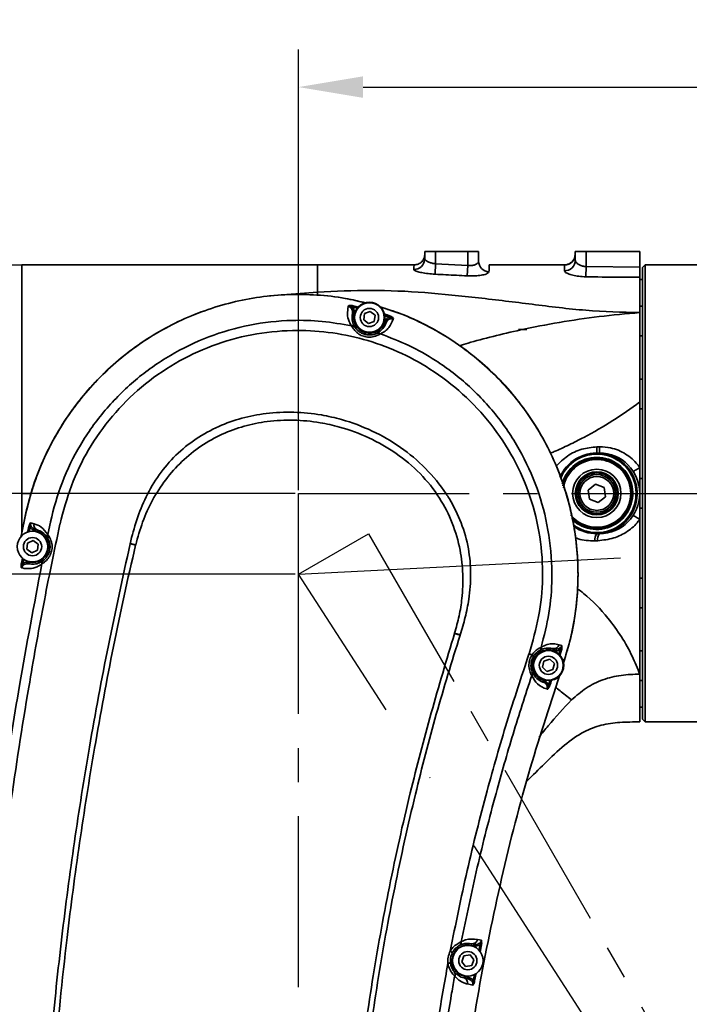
# Model space of a CAD drawing. Header units: millimetres. Extents: x -2031 to 1277, y -458 to 5880.
# Tile 29 of 61: x -533 to -408, y 4276 to 4459. Entities that reach past the tile are written whole.
import ezdxf

# ---------------------------------------------------------------- set-up
doc = ezdxf.new("R2010")
doc.units = ezdxf.units.MM
doc.header["$LTSCALE"] = 5
doc.linetypes.add('ACAD_ISO10W100', pattern=[18, 12, -3, 0, -3])
doc.linetypes.add('CENTER', pattern=[10.16, 6.35, -1.27, 1.27, -1.27])
doc.layers.add('重要标记', color=1, linetype='Continuous', lineweight=25)

msp = doc.modelspace()

# ---------------------------------------------------------------- linework, layer by layer
at = {"linetype": 'Continuous', "lineweight": 35}
for p, q in [((-457.593, 4415.028), (-457.593, 4416.401)), ((-457.593, 4416.401), (-455.593, 4416.401)), ((-455.593, 4416.401), (-455.593, 4414.102)), ((-455.593, 4416.401), (-449.593, 4416.401)), ((-449.593, 4416.401), (-447.593, 4416.401)), ((-449.593, 4413.783), (-449.593, 4416.401)), ((-447.593, 4416.401), (-447.593, 4414.577)), ((-429.743, 4415.142), (-429.593, 4415.899)), ((-429.593, 4415.899), (-429.743, 4415.142)), ((-429.593, 4414.764), (-429.593, 4416.401)), ((-429.593, 4416.401), (-427.593, 4416.401)), ((-429.593, 4415.899), (-429.593, 4416.401)), ((-429.593, 4416.401), (-429.593, 4415.899)), ((-429.593, 4416.401), (-429.593, 4415.899)), ((-427.593, 4416.401), (-417.593, 4416.401)), ((-427.593, 4416.401), (-427.593, 4413.585)), ((-417.593, 4413.472), (-417.593, 4416.401)), ((-532.593, 4413.901), (-538.593, 4413.773)), ((-477.593, 4413.901), (-532.593, 4413.901)), ((-459.593, 4413.901), (-477.593, 4413.901)), ((-455.593, 4414.102), (-455.69, 4412.159)), ((-455.593, 4414.102), (-449.593, 4413.783)), ((-449.593, 4413.783), (-449.7, 4411.856)), ((-431.593, 4413.901), (-445.593, 4413.901)), ((-427.639, 4411.686), (-427.593, 4413.585)), ((-427.593, 4413.585), (-417.593, 4413.472)), ((-417.593, 4413.472), (-417.593, 4411.582)), ((-416.593, 4413.901), (-417.093, 4413.401)), ((-417.093, 4371.401), (-417.093, 4413.401)), ((-368.093, 4413.901), (-416.593, 4413.901)), ((-416.593, 4413.901), (-416.593, 4371.401)), ((-417.093, 4411.151), (-417.593, 4411.151)), ((-477.593, 4408.845), (-486.497, 4408.12)), ((-477.593, 4408.279), (-477.593, 4408.845)), ((-471.787, 4406.299), (-471.843, 4406.096)), ((-470.987, 4406.055), (-470.935, 4406.309)), ((-470.987, 4406.055), (-469.983, 4405.826)), ((-469.793, 4406.045), (-470.935, 4406.309)), ((-417.093, 4406.194), (-417.593, 4406.194)), ((-471.035, 4405.371), (-471.069, 4404.855)), ((-470.777, 4404.786), (-471.069, 4404.855)), ((-470.744, 4405.409), (-471.035, 4405.371)), ((-470.777, 4404.786), (-470.744, 4405.409)), ((-468.975, 4403.683), (-468.81, 4404.826)), ((-468.068, 4402.968), (-468.975, 4403.683)), ((-468.81, 4404.826), (-467.738, 4405.254)), ((-467.738, 4405.254), (-466.831, 4404.54)), ((-466.831, 4404.54), (-466.996, 4403.397)), ((-465.134, 4404.481), (-464.263, 4404.197)), ((-464.805, 4403.765), (-465.095, 4403.216)), ((-464.805, 4403.765), (-464.575, 4403.583)), ((-464.263, 4404.197), (-464.177, 4404.442)), ((-463.508, 4403.792), (-463.452, 4403.996)), ((-466.996, 4403.397), (-468.068, 4402.968)), ((-465.095, 4403.216), (-464.809, 4403.125)), ((-464.809, 4403.125), (-464.575, 4403.583)), ((-440.193, 4401.89), (-438.593, 4401.89)), ((-417.593, 4400.694), (-417.093, 4400.694)), ((-417.093, 4400.69), (-417.101, 4400.694)), ((-417.093, 4392.651), (-417.593, 4392.651)), ((-417.593, 4387.151), (-417.093, 4387.151)), ((-425.572, 4380.062), (-425.071, 4380.067)), ((-425.093, 4378.901), (-425.593, 4378.901)), ((-417.593, 4378.901), (-417.593, 4376.206)), ((-427.211, 4372.02), (-425.866, 4373.111)), ((-425.866, 4373.111), (-424.248, 4372.492)), ((-417.093, 4374.151), (-417.593, 4374.151)), ((-532.593, 4371.401), (-532.593, 4363.595)), ((-530.883, 4371.401), (-532.593, 4371.401)), ((-530.883, 4371.401), (-531.07, 4370.546)), ((-426.938, 4370.31), (-427.211, 4372.02)), ((-423.976, 4370.782), (-425.321, 4369.69)), ((-424.248, 4372.492), (-423.976, 4370.782)), ((-417.593, 4371.401), (-417.593, 4366.596)), ((-417.093, 4329.401), (-417.093, 4371.401)), ((-416.593, 4371.401), (-416.593, 4328.901)), ((-425.321, 4369.69), (-426.938, 4370.31)), ((-532.746, 4363.212), (-531.854, 4367.685)), ((-531.971, 4367.145), (-532.68, 4363.424)), ((-417.593, 4368.651), (-417.093, 4368.651)), ((-530.308, 4365.76), (-530.962, 4365.94)), ((-527.261, 4366.049), (-527.743, 4363.752)), ((-417.593, 4366.596), (-417.593, 4363.901)), ((-531.049, 4365.102), (-531.303, 4365.154)), ((-531.228, 4364.222), (-531.049, 4365.102)), ((-530.098, 4364.408), (-530.018, 4364.697)), ((-530.098, 4364.408), (-529.807, 4364.327)), ((-530.018, 4364.697), (-529.727, 4364.617)), ((-529.807, 4364.327), (-529.727, 4364.617)), ((-425.593, 4363.901), (-425.093, 4363.901)), ((-531.641, 4361.015), (-531.538, 4362.165)), ((-531.538, 4362.165), (-530.491, 4362.651)), ((-530.491, 4362.651), (-529.546, 4361.987)), ((-529.546, 4361.987), (-529.648, 4360.837)), ((-512.417, 4362.048), (-512.428, 4361.998)), ((-511.405, 4361.769), (-512.428, 4361.998)), ((-512.295, 4362.02), (-512.417, 4362.048)), ((-512.171, 4361.992), (-512.295, 4362.02)), ((-512.046, 4361.964), (-512.171, 4361.992)), ((-511.918, 4361.936), (-512.046, 4361.964)), ((-511.789, 4361.907), (-511.918, 4361.936)), ((-511.659, 4361.878), (-511.789, 4361.907)), ((-511.527, 4361.848), (-511.659, 4361.878)), ((-511.393, 4361.818), (-511.527, 4361.848)), ((-511.405, 4361.769), (-511.393, 4361.818)), ((-425.426, 4362.605), (-425.946, 4362.588)), ((-530.696, 4360.351), (-531.641, 4361.015)), ((-529.648, 4360.837), (-530.696, 4360.351)), ((-532.47, 4359.423), (-532.672, 4358.424)), ((-532.417, 4358.373), (-532.672, 4358.424)), ((-532.417, 4358.373), (-532.241, 4359.244)), ((-532.317, 4358.436), (-532.417, 4358.373)), ((-532.317, 4358.436), (-532.181, 4358.194)), ((-531.187, 4358.595), (-531.248, 4358.301)), ((-532.663, 4357.581), (-532.575, 4357.556)), ((-417.093, 4355.651), (-417.593, 4355.651)), ((-417.593, 4350.151), (-417.093, 4350.151)), ((-452.049, 4345.405), (-452.063, 4345.362)), ((-452.063, 4345.362), (-451.037, 4345.031)), ((-452.049, 4345.405), (-451.023, 4345.074)), ((-451.037, 4345.031), (-451.023, 4345.074)), ((-432.104, 4343.121), (-432.626, 4343.265)), ((-438.201, 4341.583), (-438.217, 4341.533)), ((-438.217, 4341.533), (-438.145, 4341.51)), ((-438.201, 4341.583), (-438.127, 4341.559)), ((-438.145, 4341.51), (-438.074, 4341.486)), ((-438.127, 4341.559), (-438.054, 4341.535)), ((-438.074, 4341.486), (-438.003, 4341.463)), ((-438.054, 4341.535), (-437.981, 4341.511)), ((-438.003, 4341.463), (-437.934, 4341.44)), ((-437.981, 4341.511), (-437.91, 4341.487)), ((-437.934, 4341.44), (-437.865, 4341.417)), ((-437.91, 4341.487), (-437.84, 4341.464)), ((-437.865, 4341.417), (-437.797, 4341.394)), ((-437.84, 4341.464), (-437.77, 4341.441)), ((-437.77, 4341.441), (-437.701, 4341.418)), ((-437.701, 4341.418), (-437.634, 4341.396)), ((-433.727, 4342.533), (-433.807, 4342.244)), ((-433.807, 4342.244), (-433.647, 4342.199)), ((-433.727, 4342.533), (-433.567, 4342.488)), ((-433.647, 4342.199), (-433.567, 4342.488)), ((-432.418, 4342.338), (-432.689, 4341.473)), ((-432.476, 4341.276), (-432.169, 4342.265)), ((-432.418, 4342.338), (-432.169, 4342.265)), ((-417.093, 4342.108), (-417.593, 4342.108)), ((-417.101, 4342.108), (-417.093, 4342.112)), ((-437.797, 4341.394), (-437.73, 4341.372)), ((-437.73, 4341.372), (-437.664, 4341.35)), ((-437.634, 4341.396), (-437.664, 4341.35)), ((-437.398, 4341.042), (-437.377, 4341.078)), ((-435.701, 4339.103), (-435.43, 4340.226)), ((-435.43, 4340.226), (-434.322, 4340.553)), ((-434.322, 4340.553), (-433.486, 4339.757)), ((-433.486, 4339.757), (-433.756, 4338.634)), ((-434.864, 4338.308), (-435.701, 4339.103)), ((-433.756, 4338.634), (-434.864, 4338.308)), ((-435.611, 4336.314), (-435.517, 4336.599)), ((-435.042, 4335.979), (-434.836, 4336.181)), ((-434.281, 4336.634), (-434.563, 4335.796)), ((-417.593, 4337.538), (-417.593, 4336.976)), ((-417.593, 4336.608), (-417.093, 4336.608)), ((-434.904, 4335.03), (-434.742, 4334.986)), ((-434.563, 4335.796), (-434.317, 4335.714)), ((-417.593, 4331.651), (-417.093, 4331.651)), ((-417.093, 4329.401), (-416.593, 4328.901)), ((-416.593, 4328.901), (-368.093, 4328.901)), ((-447.067, 4288.287), (-447.824, 4288.455)), ((-448.955, 4287.355), (-448.89, 4287.648)), ((-448.955, 4287.355), (-448.564, 4287.269)), ((-448.89, 4287.648), (-448.499, 4287.562)), ((-448.564, 4287.269), (-448.499, 4287.562)), ((-447.313, 4287.492), (-447.528, 4286.385)), ((-447.059, 4287.441), (-447.313, 4287.492)), ((-447.313, 4286.128), (-447.059, 4287.441)), ((-450.733, 4284.318), (-450.322, 4285.397)), ((-450.322, 4285.397), (-449.182, 4285.58)), ((-449.182, 4285.58), (-448.453, 4284.684)), ((-448.453, 4284.684), (-448.865, 4283.605)), ((-450.005, 4283.422), (-450.733, 4284.318)), ((-448.865, 4283.605), (-450.005, 4283.422)), ((-450.232, 4281.595), (-450.297, 4281.302)), ((-449.647, 4281.158), (-450.297, 4281.302)), ((-449.582, 4281.451), (-450.232, 4281.595)), ((-449.582, 4281.451), (-449.647, 4281.158)), ((-448.369, 4281.939), (-448.582, 4280.785)), ((-448.326, 4280.738), (-448.066, 4282.15)), ((-449.66, 4280.174), (-448.644, 4279.949)), ((-448.326, 4280.738), (-448.582, 4280.785))]:
    msp.add_line(p, q, dxfattribs=at)
at = {"color": 2, "linetype": 'CENTER'}
for p, q in [((-481.093, 4356.401), (-481.093, 4371.401)), ((-481.093, 4371.401), (-181.093, 4371.401)), ((-481.093, 4356.401), (-468.103, 4363.901)), ((-468.103, 4363.901), (-318.103, 4104.093)), ((-481.093, 4076.401), (-481.093, 4356.401))]:
    msp.add_line(p, q, dxfattribs=at)
at = {"linetype": 'Continuous', "lineweight": 35}
for centre, radius in [((-467.903, 4404.111), 2.85), ((-467.903, 4404.111), 2.75), ((-467.903, 4404.111), 1.699), ((-425.593, 4371.401), 4.5), ((-425.593, 4371.401), 4), ((-425.593, 4371.401), 3.8), ((-425.593, 4371.401), 3.5), ((-425.593, 4371.401), 3.15), ((-530.593, 4361.501), 2.85), ((-530.593, 4361.501), 1.699), ((-434.593, 4339.43), 2.85), ((-434.593, 4339.43), 2.75), ((-434.593, 4339.43), 1.699), ((-449.593, 4284.501), 2.85), ((-449.593, 4284.501), 1.699)]:
    msp.add_circle(centre, radius, dxfattribs=at)
at = {"color": 4, "linetype": 'ByBlock'}
for centre, radius, start, end in [((-481.093, 4076.401), 580.375, 320, 180), ((-761.093, 4076.401), 300.375, 32.93944, 65)]:
    msp.add_arc(centre, radius, start, end, dxfattribs=at)
at = {"linetype": 'Continuous', "lineweight": 35}
for centre, radius, start, end in [((-459.583, 4415.04), 1.989, 268.176, 359.65917), ((-431.571, 4414.788), 1.978, 268.39123, 359.29618), ((-431.593, 4415.901), 2, 270, 337.70814), ((-445.617, 4414.599), 1.976, 180.62398, 268.74318), ((-472.026, 4405.078), 1.033, 16.46457, 79.84055), ((-467.905, 4404.112), 2.95, 166.7832, 342.32804), ((-463.874, 4402.826), 1.033, 69.25326, 132.80345), ((-471.154, 4401.836), 0.717, 37.17861, 95.75882), ((-466.283, 4400.492), 0.717, 53.38967, 111.98394), ((-444.135, 4379.813), 18.565, 357.18285, 0.7664), ((-442.354, 4379.817), 17.285, 356.96325, 0.82846), ((-425.593, 4371.401), 7.5, 235.17117, 156.38093), ((-425.593, 4371.401), 7.3, 232.63319, 157.1007), ((-425.593, 4371.401), 6.7, 226.82822, 164.59447), ((-425.093, 4371.401), 7.5, 0, 90), ((-425.593, 4371.401), 6.5, 223.77588, 167.41119), ((-425.593, 4371.401), 6.3, 219.04994, 170.46453), ((-425.093, 4371.401), 7.5, 270, 0), ((-529.415, 4365.494), 0.932, 163.46893, 250.40796), ((-530.593, 4361.484), 2.95, 258.37978, 74.54858), ((-527.146, 4363.399), 0.694, 149.38582, 206.85839), ((-424.349, 4362.862), 1.62, 140.13794, 189.74315), ((-423.789, 4362.875), 1.659, 141.81819, 189.38836), ((-531.498, 4357.33), 1.101, 128.35095, 168.16264), ((-528.165, 4358.377), 0.694, 130.19802, 187.65785), ((-433.547, 4343.456), 0.94, 258.94553, 348.32278), ((-434.593, 4339.4), 2.95, 74.54858, 251.74294), ((-436.66, 4342.768), 0.702, 303.70969, 1.56199), ((-437.885, 4340.891), 0.51, 17.23504, 64.33778), ((-437.853, 4340.956), 0.492, 14.28654, 63.45026), ((-438.251, 4337.933), 0.692, 322.28093, 19.65868), ((-435.901, 4335.37), 1.053, 341.21569, 35.32034), ((-448.758, 4288.582), 0.943, 261.99655, 352.23227), ((-449.593, 4284.475), 2.95, 77.5, 257.5), ((-451.598, 4287.957), 0.768, 302.09435, 3.91557), ((-453.107, 4285.66), 0.67, 24.33216, 68.98519), ((-453.296, 4284.65), 0.668, 269.66914, 314.36843), ((-452.733, 4281.97), 0.768, 334.64224, 36.43546), ((-450.566, 4280.407), 0.935, 345.54761, 73.28012)]:
    msp.add_arc(centre, radius, start, end, dxfattribs=at)
for points in [[(-457.593, 4415.901), (-457.623, 4415.639), (-457.683, 4415.115), (-458.146, 4414.454), (-458.807, 4413.991), (-459.331, 4413.931), (-459.593, 4413.901)], [(-417.593, 4405.02), (-417.593, 4403.884), (-417.593, 4401.612), (-417.593, 4397.585), (-417.593, 4393.204), (-417.593, 4390.002), (-417.593, 4388.401)], [(-418.843, 4375.547), (-418.816, 4375.543), (-418.762, 4375.537), (-418.469, 4375.676), (-418.066, 4375.904), (-417.751, 4376.105), (-417.593, 4376.206)], [(-417.593, 4366.596), (-417.751, 4366.696), (-418.066, 4366.898), (-418.469, 4367.126), (-418.762, 4367.265), (-418.816, 4367.259), (-418.843, 4367.255)], [(-417.593, 4337.782), (-417.593, 4336.442), (-417.593, 4333.763), (-417.593, 4331.025), (-417.593, 4329.231), (-417.593, 4329.011), (-417.593, 4328.901)]]:
    msp.add_open_spline(points, degree=3, dxfattribs=at)
for points, knots in [([(-457.593, 4415.028), (-457.583, 4414.98), (-457.557, 4414.859), (-457.31, 4414.641), (-456.859, 4414.405), (-456.268, 4414.201), (-455.817, 4414.135), (-455.593, 4414.102)], [0, 0, 0, 0, 0.1459921, 0.3667467, 0.5834686, 0.7935987, 1, 1, 1, 1]), ([(-429.708, 4414.938), (-429.734, 4414.944), (-429.771, 4414.953), (-430.059, 4414.585), (-430.393, 4414.272), (-430.828, 4414.033), (-431.252, 4413.918), (-431.481, 4413.907), (-431.593, 4413.901)], [0, 0, 0, 0, 0.4228759, 0.6107979, 0.7638042, 0.8889185, 0.9451557, 1, 1, 1, 1]), ([(-429.593, 4415.899), (-429.593, 4415.829), (-429.593, 4415.69), (-429.593, 4415.074), (-429.593, 4414.764)], [0, 0, 0, 0, 0.4972347, 1, 1, 1, 1]), ([(-429.593, 4414.764), (-429.581, 4414.688), (-429.551, 4414.506), (-429.289, 4414.2), (-428.839, 4413.899), (-428.259, 4413.662), (-427.813, 4413.611), (-427.593, 4413.585)], [0, 0, 0, 0, 0.163546, 0.3887061, 0.6025693, 0.8042282, 1, 1, 1, 1]), ([(-532.593, 4413.901), (-532.593, 4413.9), (-532.593, 4413.897), (-532.593, 4413.8), (-532.593, 4413.543), (-532.593, 4413.054), (-532.593, 4412.215), (-532.593, 4410.881), (-532.593, 4408.854), (-532.593, 4406.19), (-532.593, 4402.903), (-532.593, 4399.075), (-532.593, 4394.833), (-532.593, 4390.33), (-532.593, 4386.039), (-532.593, 4382.132), (-532.593, 4378.763), (-532.593, 4375.78), (-532.593, 4373.368), (-532.593, 4371.971), (-532.593, 4371.401)], [0, 0, 0, 0, 0.0413898, 0.0922872, 0.1488532, 0.2080192, 0.267474, 0.3398661, 0.4088403, 0.4745417, 0.5383061, 0.6018919, 0.6665822, 0.7325516, 0.7986512, 0.850044, 0.8982354, 0.941053, 0.9759446, 1, 1, 1, 1]), ([(-477.593, 4413.901), (-477.593, 4413.9), (-477.593, 4413.898), (-477.593, 4413.82), (-477.593, 4413.613), (-477.593, 4413.217), (-477.593, 4412.589), (-477.593, 4411.678), (-477.593, 4410.492), (-477.593, 4409.387), (-477.593, 4408.845)], [0, 0, 0, 0, 0.09396573, 0.20878216, 0.33671444, 0.47144037, 0.60802681, 0.74291016, 0.87387388, 1, 1, 1, 1]), ([(-459.646, 4413.051), (-459.637, 4413.229), (-459.607, 4413.795), (-459.599, 4413.858), (-459.593, 4413.901)], [0, 0, 0, 0, 0.3141918, 1, 1, 1, 1]), ([(-455.69, 4412.159), (-456.133, 4412.19), (-457.014, 4412.251), (-458.193, 4412.447), (-459.096, 4412.676), (-459.582, 4412.889), (-459.628, 4413.005), (-459.646, 4413.051)], [0, 0, 0, 0, 0.2143945, 0.426268, 0.6397795, 0.8558955, 1, 1, 1, 1]), ([(-449.593, 4413.783), (-449.46, 4413.773), (-449.103, 4413.744), (-448.536, 4413.809), (-448.014, 4414.001), (-447.661, 4414.277), (-447.616, 4414.477), (-447.593, 4414.577)], [0, 0, 0, 0, 0.1226924, 0.3279567, 0.545487, 0.7715098, 1, 1, 1, 1]), ([(-445.593, 4413.901), (-445.595, 4413.882), (-445.597, 4413.843), (-445.623, 4413.428), (-445.648, 4412.892), (-445.66, 4412.623)], [0, 0, 0, 0, 0.31590008, 0.65709618, 1, 1, 1, 1]), ([(-431.627, 4412.811), (-431.619, 4413.07), (-431.6, 4413.727), (-431.596, 4413.835), (-431.593, 4413.901)], [0, 0, 0, 0, 0.3947525, 1, 1, 1, 1]), ([(-449.7, 4411.856), (-451.032, 4411.926), (-453.028, 4412.031), (-455.025, 4412.127), (-455.69, 4412.159)], [0, 0, 0, 0, 0.6669826, 1, 1, 1, 1]), ([(-445.66, 4412.623), (-445.711, 4412.526), (-445.814, 4412.331), (-446.546, 4412.063), (-447.601, 4411.881), (-448.719, 4411.82), (-449.433, 4411.846), (-449.7, 4411.856)], [0, 0, 0, 0, 0.2171105, 0.4370633, 0.65737, 0.871704, 1, 1, 1, 1]), ([(-427.639, 4411.686), (-428.076, 4411.709), (-428.944, 4411.755), (-430.112, 4411.978), (-431.024, 4412.268), (-431.55, 4412.565), (-431.604, 4412.738), (-431.627, 4412.811)], [0, 0, 0, 0, 0.2098807, 0.4166326, 0.6264344, 0.8424795, 1, 1, 1, 1]), ([(-417.593, 4411.582), (-418.927, 4411.584), (-422.275, 4411.589), (-425.624, 4411.649), (-427.639, 4411.686)], [0, 0, 0, 0, 0.3981557, 1, 1, 1, 1]), ([(-417.593, 4411.582), (-417.593, 4410.736), (-417.593, 4409.046), (-417.593, 4406.362), (-417.593, 4405.02)], [0, 0, 0, 0, 0.5000005, 1, 1, 1, 1]), ([(-531.971, 4367.145), (-531.555, 4368.865), (-530.723, 4372.304), (-528.814, 4377.267), (-526.451, 4382.022), (-523.602, 4386.506), (-520.317, 4390.68), (-516.62, 4394.495), (-512.557, 4397.917), (-508.164, 4400.904), (-503.492, 4403.431), (-498.585, 4405.466), (-493.497, 4406.994), (-488.28, 4407.992), (-482.987, 4408.461), (-477.679, 4408.367), (-472.86, 4407.854), (-469.88, 4407.133), (-468.619, 4406.828)], [0, 0, 0, 0, 0.06356084, 0.12711807, 0.19068071, 0.25423613, 0.31779876, 0.38135418, 0.44491681, 0.50847223, 0.57203487, 0.63559029, 0.69915292, 0.76270834, 0.82627097, 0.88982639, 0.95338903, 1, 1, 1, 1]), ([(-468.653, 4406.823), (-469.67, 4407.082), (-472.405, 4407.777), (-476.98, 4408.314), (-482.296, 4408.482), (-487.606, 4408.082), (-492.845, 4407.149), (-497.963, 4405.684), (-502.904, 4403.706), (-507.618, 4401.233), (-512.054, 4398.292), (-516.167, 4394.914), (-519.915, 4391.134), (-523.256, 4386.99), (-526.159, 4382.529), (-528.582, 4377.792), (-530.547, 4372.84), (-531.419, 4369.403), (-531.854, 4367.685)], [0, 0, 0, 0, 0.0379868, 0.1021211, 0.1662553, 0.2303895, 0.2945237, 0.3586579, 0.4227921, 0.4869263, 0.5510605, 0.6151947, 0.6793289, 0.7434632, 0.8075974, 0.8717316, 0.9358658, 1, 1, 1, 1]), ([(-477.593, 4408.845), (-474.265, 4409.001), (-467.608, 4409.313), (-457.576, 4408.83), (-447.588, 4407.787), (-437.615, 4406.579), (-427.642, 4405.29), (-420.942, 4405.11), (-417.593, 4405.02)], [0, 0, 0, 0, 0.1666517, 0.3333054, 0.499984, 0.6666754, 0.8333649, 1, 1, 1, 1]), ([(-471.843, 4406.096), (-471.92, 4405.66), (-472.077, 4404.775), (-471.836, 4403.568), (-471.386, 4402.817), (-471.225, 4402.549)], [0, 0, 0, 0, 0.3845321, 0.7808046, 1, 1, 1, 1]), ([(-470.935, 4406.309), (-471.059, 4406.328), (-471.306, 4406.365), (-471.589, 4406.341), (-471.739, 4406.31), (-471.785, 4406.299), (-471.787, 4406.299)], [0, 0, 0, 0, 0.4038974, 0.8092694, 0.9941841, 1, 1, 1, 1]), ([(-471.787, 4406.299), (-471.741, 4406.288), (-471.602, 4406.255), (-471.46, 4406.169), (-471.278, 4406.006), (-471.109, 4405.765), (-471.06, 4405.504), (-471.035, 4405.371)], [0, 0, 0, 0, 0.1096393, 0.3351956, 0.3763408, 0.6846129, 1, 1, 1, 1]), ([(-471.787, 4406.299), (-471.785, 4406.299), (-471.724, 4406.297), (-471.549, 4406.279), (-471.279, 4406.205), (-471.08, 4406.102), (-470.987, 4406.055)], [0, 0, 0, 0, 0.0075397, 0.2185161, 0.635357, 1, 1, 1, 1]), ([(-470.744, 4405.409), (-470.779, 4405.573), (-470.827, 4405.802), (-470.952, 4405.998), (-470.987, 4406.055)], [0, 0, 0, 0, 0.7136252, 1, 1, 1, 1]), ([(-431.812, 4339.972), (-431.405, 4341.218), (-430.447, 4344.149), (-429.552, 4348.933), (-429.045, 4354.228), (-429.099, 4359.552), (-429.691, 4364.841), (-430.821, 4370.043), (-432.475, 4375.102), (-434.637, 4379.965), (-437.284, 4384.583), (-440.389, 4388.906), (-443.919, 4392.891), (-447.837, 4396.493), (-452.101, 4399.68), (-456.672, 4402.402), (-461.28, 4404.598), (-464.439, 4405.625), (-465.912, 4406.104)], [0, 0, 0, 0, 0.0473693, 0.1114167, 0.175464, 0.2395114, 0.3035588, 0.3676062, 0.4316536, 0.495701, 0.5597484, 0.6237958, 0.6878431, 0.7518905, 0.8159379, 0.8799853, 0.9440327, 1, 1, 1, 1]), ([(-465.858, 4406.063), (-464.632, 4405.681), (-461.718, 4404.773), (-457.333, 4402.743), (-452.73, 4400.098), (-448.43, 4396.977), (-444.466, 4393.442), (-440.886, 4389.517), (-437.72, 4385.251), (-435.009, 4380.683), (-432.774, 4375.864), (-431.045, 4370.841), (-429.833, 4365.669), (-429.158, 4360.4), (-429.016, 4355.089), (-429.432, 4349.796), (-430.314, 4344.687), (-431.324, 4341.435), (-431.81, 4339.873)], [0, 0, 0, 0, 0.0463575, 0.1102503, 0.1741503, 0.2380431, 0.3019431, 0.3658359, 0.4297359, 0.4936287, 0.5575287, 0.6214215, 0.6853215, 0.7492143, 0.8131143, 0.8770071, 0.9409053, 1, 1, 1, 1]), ([(-470.583, 4402.269), (-470.703, 4402.474), (-471.026, 4403.026), (-471.204, 4403.897), (-471.115, 4404.534), (-471.069, 4404.855)], [0, 0, 0, 0, 0.22582976, 0.60906064, 1, 1, 1, 1]), ([(-465.855, 4401.068), (-465.551, 4401.233), (-464.935, 4401.568), (-464.054, 4402.445), (-463.727, 4403.252), (-463.508, 4403.792)], [0, 0, 0, 0, 0.2442357, 0.4948475, 1, 1, 1, 1]), ([(-464.177, 4404.442), (-464.366, 4404.508), (-464.724, 4404.635), (-465.086, 4404.747), (-465.258, 4404.8)], [0, 0, 0, 0, 0.5269921, 1, 1, 1, 1]), ([(-464.263, 4404.197), (-464.324, 4404.166), (-464.532, 4404.061), (-464.692, 4403.888), (-464.805, 4403.765)], [0, 0, 0, 0, 0.2895829, 1, 1, 1, 1]), ([(-464.575, 4403.583), (-464.486, 4403.685), (-464.309, 4403.884), (-464.014, 4404.018), (-463.771, 4404.053), (-463.607, 4404.045), (-463.497, 4404.01), (-463.452, 4403.996)], [0, 0, 0, 0, 0.3147767, 0.6224621, 0.7307044, 0.8892406, 1, 1, 1, 1]), ([(-464.263, 4404.197), (-464.159, 4404.19), (-463.935, 4404.175), (-463.666, 4404.101), (-463.506, 4404.026), (-463.453, 4403.997), (-463.452, 4403.996)], [0, 0, 0, 0, 0.3646111, 0.7814148, 0.9924613, 1, 1, 1, 1]), ([(-463.452, 4403.996), (-463.453, 4403.997), (-463.486, 4404.03), (-463.599, 4404.134), (-463.83, 4404.299), (-464.062, 4404.394), (-464.177, 4404.442)], [0, 0, 0, 0, 0.0058151, 0.1907925, 0.5961338, 1, 1, 1, 1]), ([(-451.195, 4398.87), (-450.657, 4399.028), (-448.752, 4399.589), (-444.98, 4400.603), (-439.226, 4401.962), (-432.577, 4403.246), (-425.216, 4404.346), (-420.134, 4404.796), (-417.593, 4405.02)], [0, 0, 0, 0, 0.0614687, 0.2177913, 0.3741738, 0.5828142, 0.7914551, 1, 1, 1, 1]), ([(-471.225, 4402.549), (-473.054, 4402.873), (-476.711, 4403.521), (-483.085, 4403.694), (-490.217, 4402.905), (-497.884, 4400.715), (-505.061, 4397.249), (-511.578, 4392.647), (-517.223, 4387), (-521.839, 4380.583), (-525.229, 4373.546), (-526.698, 4368.614), (-527.247, 4366.111), (-527.247, 4366.111)], [0, 0, 0, 0, 0.0750423, 0.1500849, 0.2571123, 0.3641389, 0.4711022, 0.5780713, 0.6853967, 0.79272, 0.896317, 0.9999992, 1, 1, 1, 1]), ([(-471.225, 4402.549), (-471.091, 4402.323), (-470.831, 4401.886), (-470.121, 4401.165), (-469.241, 4400.661), (-468.538, 4400.498), (-467.828, 4400.447), (-467.396, 4400.493), (-466.713, 4400.656), (-466.253, 4400.843), (-465.945, 4401.017), (-465.855, 4401.068)], [0, 0, 0, 0, 0.16108908, 0.31150086, 0.45361899, 0.58359026, 0.60531201, 0.75418368, 0.76764704, 0.93253274, 1, 1, 1, 1]), ([(-466.551, 4401.157), (-466.615, 4401.13), (-466.831, 4401.035), (-467.333, 4400.886), (-467.885, 4400.851), (-468.433, 4400.892), (-469.007, 4401.019), (-469.712, 4401.375), (-470.273, 4401.851), (-470.477, 4402.126), (-470.583, 4402.269)], [0, 0, 0, 0, 0.0681032, 0.2315858, 0.3692227, 0.3935976, 0.5470454, 0.6900111, 0.8388454, 1, 1, 1, 1]), ([(-464.809, 4403.125), (-464.96, 4402.751), (-465.271, 4401.981), (-466.116, 4401.437), (-466.551, 4401.157)], [0, 0, 0, 0, 0.4855527, 1, 1, 1, 1]), ([(-525.478, 4365.723), (-524.847, 4368.111), (-523.587, 4372.886), (-520.305, 4379.669), (-515.908, 4385.88), (-510.467, 4391.33), (-504.17, 4395.739), (-497.241, 4399.034), (-489.856, 4401.09), (-482.556, 4401.877), (-475.55, 4401.512), (-468.939, 4400.202), (-462.557, 4397.901), (-456.294, 4394.537), (-450.421, 4390.033), (-445.16, 4384.414), (-440.927, 4377.969), (-437.814, 4370.894), (-435.993, 4363.375), (-435.486, 4355.837), (-436.211, 4348.483), (-437.537, 4343.884), (-438.201, 4341.583)], [0, 0, 0, 0, 0.0499743, 0.0999032, 0.1517362, 0.2035651, 0.2551772, 0.3067927, 0.3583078, 0.409825, 0.4549059, 0.4999864, 0.5459367, 0.5918873, 0.6435551, 0.6952236, 0.7471631, 0.7990965, 0.8511193, 0.9031468, 0.9515466, 1, 1, 1, 1]), ([(-435.958, 4342.788), (-435.411, 4344.894), (-434.317, 4349.107), (-433.784, 4356.128), (-434.296, 4363.637), (-436.176, 4371.44), (-439.358, 4378.804), (-443.71, 4385.537), (-449.148, 4391.422), (-454.887, 4395.838), (-460.522, 4399.036), (-464.077, 4400.391), (-465.855, 4401.068)], [0, 0, 0, 0, 0.0901294, 0.1802851, 0.2907168, 0.4011443, 0.5115806, 0.6220146, 0.7321768, 0.8423363, 0.9211681, 1, 1, 1, 1]), ([(-417.593, 4388.401), (-419.249, 4387.221), (-422.561, 4384.86), (-427.081, 4382.266), (-430.756, 4380.413), (-432.888, 4379.435), (-434.012, 4378.962), (-434.262, 4378.857)], [0, 0, 0, 0, 0.3181689, 0.6364333, 0.7955773, 0.9545981, 1, 1, 1, 1]), ([(-417.593, 4388.401), (-417.593, 4386.86), (-417.593, 4383.778), (-417.593, 4380.527), (-417.593, 4378.901)], [0, 0, 0, 0, 0.4998286, 1, 1, 1, 1]), ([(-451.023, 4345.074), (-451.023, 4345.074), (-450.671, 4346.161), (-450.036, 4348.357), (-449.271, 4352.139), (-448.948, 4356.425), (-449.36, 4361.229), (-450.701, 4365.957), (-452.336, 4369.297), (-454.512, 4372.732), (-457.353, 4376.183), (-462.037, 4380.109), (-467.332, 4383.154), (-472.349, 4385.035), (-477.262, 4386.145), (-481.978, 4386.612), (-486.956, 4386.387), (-491.652, 4385.476), (-496.066, 4383.936), (-500.24, 4381.642), (-504.007, 4378.609), (-507.125, 4374.933), (-509.541, 4370.854), (-511.275, 4366.513), (-512.081, 4363.546), (-512.417, 4362.048), (-512.417, 4362.048)], [0, 0, 0, 0, 0.0000006, 0.0331375, 0.0662569, 0.1118454, 0.1573826, 0.2054624, 0.2535652, 0.2646138, 0.323417, 0.3822789, 0.4410248, 0.4997825, 0.5369805, 0.5868855, 0.6367763, 0.6810039, 0.7252082, 0.7718616, 0.8184893, 0.864715, 0.9109759, 0.9554635, 0.9999994, 1, 1, 1, 1]), ([(-511.393, 4361.818), (-511, 4363.249), (-510.213, 4366.111), (-508.349, 4370.201), (-505.911, 4374.005), (-502.886, 4377.419), (-499.327, 4380.284), (-495.4, 4382.493), (-491.232, 4384.002), (-486.761, 4384.909), (-482.003, 4385.139), (-477.482, 4384.699), (-472.765, 4383.646), (-467.936, 4381.869), (-462.841, 4378.981), (-458.362, 4375.215), (-454.809, 4370.804), (-452.346, 4365.923), (-450.953, 4361.097), (-450.442, 4356.367), (-450.591, 4352.265), (-451.159, 4348.598), (-451.753, 4346.47), (-452.049, 4345.405)], [0, 0, 0, 0, 0.0450491, 0.090072, 0.13606, 0.1820305, 0.2281306, 0.2742334, 0.3182537, 0.3622926, 0.4123434, 0.4624175, 0.4998254, 0.5589512, 0.6180485, 0.6769124, 0.7357122, 0.7888372, 0.8419809, 0.8874281, 0.9328999, 0.9664446, 1, 1, 1, 1]), ([(-433.166, 4376.494), (-432.492, 4377.143), (-431.139, 4378.446), (-428.463, 4379.769), (-426.52, 4379.966), (-425.572, 4380.062)], [0, 0, 0, 0, 0.3373053, 0.6768834, 1, 1, 1, 1]), ([(-425.071, 4380.067), (-424.385, 4380.027), (-422.69, 4379.928), (-420.163, 4378.861), (-418.457, 4377.378), (-417.726, 4376.399), (-417.593, 4376.206), (-417.593, 4376.206)], [0, 0, 0, 0, 0.2345656, 0.5796531, 0.9195468, 0.9999931, 1, 1, 1, 1]), ([(-417.593, 4376.206), (-417.593, 4375.744), (-417.593, 4374.148), (-417.593, 4372.542), (-417.593, 4371.401)], [0, 0, 0, 0, 0.2895049, 1, 1, 1, 1]), ([(-542.047, 4214.897), (-542.011, 4217.743), (-541.879, 4228.088), (-541.229, 4245.925), (-539.772, 4268.376), (-537.639, 4290.783), (-534.85, 4313.126), (-531.746, 4333.047), (-528.631, 4350.562), (-526.596, 4360.642), (-525.491, 4365.662), (-525.491, 4365.662)], [0, 0, 0, 0, 0.056197, 0.2042972, 0.3523974, 0.5004277, 0.6487, 0.7969732, 0.8984905, 0.9999996, 1, 1, 1, 1]), ([(-530.962, 4365.94), (-530.962, 4365.939), (-531.039, 4365.837), (-531.183, 4365.598), (-531.264, 4365.3), (-531.303, 4365.154)], [0, 0, 0, 0, 0.0057511, 0.5127276, 1, 1, 1, 1]), ([(-531.049, 4365.102), (-531.056, 4365.21), (-531.072, 4365.442), (-531.033, 4365.721), (-530.982, 4365.888), (-530.962, 4365.939), (-530.962, 4365.94)], [0, 0, 0, 0, 0.3754662, 0.8038698, 0.9925423, 1, 1, 1, 1]), ([(-530.018, 4364.697), (-530.19, 4364.763), (-530.506, 4364.886), (-530.775, 4365.173), (-530.913, 4365.425), (-530.99, 4365.65), (-530.971, 4365.841), (-530.962, 4365.94)], [0, 0, 0, 0, 0.3214246, 0.5927824, 0.6668737, 0.8273662, 1, 1, 1, 1]), ([(-527.743, 4363.752), (-528.141, 4364.275), (-528.891, 4365.26), (-529.855, 4365.6), (-530.308, 4365.76)], [0, 0, 0, 0, 0.5307234, 1, 1, 1, 1]), ([(-527.247, 4366.111), (-527.247, 4366.111), (-527.252, 4366.09), (-527.256, 4366.069), (-527.261, 4366.049)], [0, 0, 0, 0, 0.0009477, 1, 1, 1, 1]), ([(-525.491, 4365.662), (-525.491, 4365.662), (-525.487, 4365.682), (-525.482, 4365.703), (-525.478, 4365.723)], [0, 0, 0, 0, 0.0009659, 1, 1, 1, 1]), ([(-417.593, 4366.596), (-417.593, 4366.596), (-417.682, 4366.467), (-418.31, 4365.603), (-419.816, 4364.215), (-422.481, 4362.936), (-424.424, 4362.717), (-425.426, 4362.605)], [0, 0, 0, 0, 0.0000066, 0.0515314, 0.3523521, 0.6658368, 1, 1, 1, 1]), ([(-531.303, 4365.154), (-531.343, 4364.959), (-531.412, 4364.629), (-531.479, 4364.299), (-531.506, 4364.165)], [0, 0, 0, 0, 0.5938856, 1, 1, 1, 1]), ([(-531.049, 4365.102), (-530.938, 4364.958), (-530.691, 4364.635), (-530.309, 4364.489), (-530.098, 4364.408)], [0, 0, 0, 0, 0.4466737, 1, 1, 1, 1]), ([(-529.727, 4364.617), (-529.382, 4364.497), (-528.654, 4364.244), (-528.071, 4363.485), (-527.765, 4363.085)], [0, 0, 0, 0, 0.4739307, 1, 1, 1, 1]), ([(-528.853, 4358.285), (-528.629, 4358.433), (-528.196, 4358.718), (-527.511, 4359.478), (-527.065, 4360.395), (-526.951, 4361.116), (-526.954, 4361.832), (-527.036, 4362.269), (-527.26, 4362.948), (-527.488, 4363.387), (-527.69, 4363.675), (-527.743, 4363.752)], [0, 0, 0, 0, 0.161322, 0.3112841, 0.4546988, 0.5846394, 0.6083444, 0.756421, 0.7724156, 0.9396663, 1, 1, 1, 1]), ([(-417.593, 4363.901), (-417.593, 4362.886), (-417.593, 4359.575), (-417.593, 4354.146), (-417.593, 4347.961), (-417.593, 4342.351), (-417.593, 4339.305), (-417.593, 4337.782)], [0, 0, 0, 0, 0.0995178, 0.3246384, 0.5497589, 0.7748795, 1, 1, 1, 1]), ([(-512.428, 4361.998), (-513.808, 4355.721), (-516.569, 4343.164), (-520, 4324.682), (-522.871, 4306.596), (-525.241, 4288.685), (-527.16, 4270.472), (-528.593, 4251.952), (-529.558, 4233.382), (-529.774, 4220.976), (-529.882, 4214.773)], [0, 0, 0, 0, 0.1297902, 0.2596563, 0.3795865, 0.4995967, 0.6245116, 0.7494266, 0.8747132, 1, 1, 1, 1]), ([(-528.892, 4214.763), (-528.881, 4215.757), (-528.783, 4224.665), (-528.249, 4241.486), (-526.687, 4265.186), (-524.497, 4286.845), (-521.912, 4306.455), (-519.039, 4324.514), (-515.628, 4342.975), (-512.898, 4355.525), (-511.405, 4361.769), (-511.405, 4361.769)], [0, 0, 0, 0, 0.0200931, 0.180172, 0.3402988, 0.500377, 0.6203457, 0.7403144, 0.8701632, 0.9999996, 1, 1, 1, 1]), ([(-527.765, 4363.085), (-527.734, 4363.029), (-527.62, 4362.819), (-527.424, 4362.324), (-527.344, 4361.76), (-527.342, 4361.196), (-527.429, 4360.601), (-527.745, 4359.858), (-528.197, 4359.252), (-528.471, 4359.025), (-528.613, 4358.907)], [0, 0, 0, 0, 0.0605605, 0.2261628, 0.3667347, 0.390269, 0.5461318, 0.6908448, 0.8393832, 1, 1, 1, 1]), ([(-425.946, 4362.588), (-427.027, 4362.602), (-428.322, 4362.618), (-429.424, 4363.117), (-429.607, 4363.2)], [0, 0, 0, 0, 0.8339173, 1, 1, 1, 1]), ([(-528.853, 4358.285), (-530.289, 4350.752), (-532.912, 4336.989), (-536.045, 4316.874), (-537.629, 4304.287), (-538.421, 4297.992)], [0, 0, 0, 0, 0.3767587, 0.6882866, 1, 1, 1, 1]), ([(-532.672, 4358.424), (-532.69, 4358.302), (-532.726, 4358.056), (-532.704, 4357.775), (-532.674, 4357.627), (-532.664, 4357.582), (-532.663, 4357.581)], [0, 0, 0, 0, 0.4048921, 0.8117863, 0.9941971, 1, 1, 1, 1]), ([(-532.663, 4357.581), (-532.663, 4357.583), (-532.661, 4357.642), (-532.642, 4357.815), (-532.566, 4358.082), (-532.464, 4358.281), (-532.417, 4358.373)], [0, 0, 0, 0, 0.0075646, 0.2156491, 0.6343565, 1, 1, 1, 1]), ([(-532.663, 4357.581), (-532.651, 4357.629), (-532.612, 4357.782), (-532.46, 4358.017), (-532.274, 4358.134), (-532.181, 4358.194)], [0, 0, 0, 0, 0.1850974, 0.5886872, 1, 1, 1, 1]), ([(-532.575, 4357.556), (-532.539, 4357.547), (-532.082, 4357.424), (-531.157, 4357.35), (-529.929, 4357.588), (-529.154, 4358.09), (-528.853, 4358.285)], [0, 0, 0, 0, 0.03060331, 0.39180115, 0.7636105, 1, 1, 1, 1]), ([(-531.187, 4358.595), (-531.412, 4358.619), (-531.804, 4358.663), (-532.163, 4358.504), (-532.317, 4358.436)], [0, 0, 0, 0, 0.5711735, 1, 1, 1, 1]), ([(-532.181, 4358.194), (-532.054, 4358.244), (-531.754, 4358.363), (-531.433, 4358.323), (-531.248, 4358.301)], [0, 0, 0, 0, 0.4231711, 1, 1, 1, 1]), ([(-528.613, 4358.907), (-528.844, 4358.758), (-529.415, 4358.391), (-530.305, 4358.193), (-530.931, 4358.265), (-531.248, 4358.301)], [0, 0, 0, 0, 0.2517653, 0.6221538, 1, 1, 1, 1]), ([(-417.593, 4337.782), (-418.028, 4338.884), (-418.898, 4341.088), (-420.935, 4344.762), (-423.9, 4348.834), (-426.706, 4351.802), (-428.82, 4353.407), (-429.215, 4353.706)], [0, 0, 0, 0, 0.2063927, 0.4128388, 0.619355, 0.9289736, 1, 1, 1, 1]), ([(-452.063, 4345.362), (-452.063, 4345.362), (-453.558, 4340.457), (-456.469, 4330.621), (-460.612, 4314.928), (-464.3, 4298.256), (-467.464, 4280.771), (-469.922, 4263.323), (-471.619, 4246.465), (-472.696, 4230.082), (-472.917, 4219.492), (-473.028, 4214.197)], [0, 0, 0, 0, 0.0000005, 0.1154177, 0.2308223, 0.3652048, 0.4995881, 0.6306167, 0.761645, 0.8808227, 1, 1, 1, 1]), ([(-472.01, 4214.187), (-471.9, 4219.47), (-471.679, 4230.035), (-470.606, 4246.381), (-468.92, 4263.202), (-466.472, 4280.611), (-463.328, 4298.06), (-459.621, 4314.687), (-455.583, 4330.37), (-452.552, 4340.144), (-451.037, 4345.031)], [0, 0, 0, 0, 0.1191782, 0.2383568, 0.3693886, 0.5004205, 0.63481, 0.7691989, 0.8846039, 1, 1, 1, 1]), ([(-432.626, 4343.265), (-432.976, 4343.333), (-433.681, 4343.47), (-434.798, 4343.356), (-435.579, 4342.973), (-435.958, 4342.788)], [0, 0, 0, 0, 0.3359265, 0.6783893, 1, 1, 1, 1]), ([(-438.217, 4341.533), (-438.217, 4341.533), (-439.606, 4337.32), (-442.414, 4328.899), (-446.237, 4315.462), (-449.836, 4301.276), (-451.856, 4291.284), (-452.867, 4286.285)], [0, 0, 0, 0, 0.000001, 0.2326518, 0.4654689, 0.7325442, 1, 1, 1, 1]), ([(-435.958, 4342.788), (-436.196, 4342.665), (-436.655, 4342.428), (-437.28, 4341.884), (-437.56, 4341.498), (-437.634, 4341.396)], [0, 0, 0, 0, 0.4416364, 0.8521983, 1, 1, 1, 1]), ([(-437.377, 4341.078), (-437.326, 4341.157), (-437.136, 4341.454), (-436.717, 4341.892), (-436.423, 4342.084), (-436.27, 4342.184)], [0, 0, 0, 0, 0.1489953, 0.5576207, 1, 1, 1, 1]), ([(-436.27, 4342.184), (-435.98, 4342.324), (-435.064, 4342.765), (-434.27, 4342.627), (-433.727, 4342.533)], [0, 0, 0, 0, 0.3168219, 1, 1, 1, 1]), ([(-433.647, 4342.199), (-433.426, 4342.163), (-433.038, 4342.1), (-432.632, 4342.225), (-432.455, 4342.317), (-432.426, 4342.334), (-432.418, 4342.338)], [0, 0, 0, 0, 0.524709, 0.9213811, 0.9770369, 1, 1, 1, 1]), ([(-432.104, 4343.121), (-432.105, 4343.116), (-432.134, 4343.014), (-432.19, 4342.908), (-432.328, 4342.736), (-432.441, 4342.642), (-432.692, 4342.504), (-433.051, 4342.4), (-433.385, 4342.457), (-433.567, 4342.488)], [0, 0, 0, 0, 0.0083695, 0.180702, 0.1972429, 0.384648, 0.424588, 0.6878459, 1, 1, 1, 1]), ([(-432.418, 4342.338), (-432.361, 4342.429), (-432.24, 4342.624), (-432.147, 4342.879), (-432.113, 4343.049), (-432.106, 4343.106), (-432.104, 4343.119), (-432.104, 4343.121)], [0, 0, 0, 0, 0.3708065, 0.793835, 0.9549637, 0.9925282, 1, 1, 1, 1]), ([(-432.169, 4342.265), (-432.139, 4342.389), (-432.08, 4342.637), (-432.079, 4342.914), (-432.096, 4343.065), (-432.102, 4343.11), (-432.104, 4343.119), (-432.104, 4343.121)], [0, 0, 0, 0, 0.4091214, 0.8200038, 0.9616306, 0.9942324, 1, 1, 1, 1]), ([(-437.664, 4341.35), (-437.814, 4341.081), (-437.997, 4340.754), (-438.195, 4340.061), (-438.24, 4339.611), (-438.201, 4338.872), (-438.036, 4338.167), (-437.808, 4337.717), (-437.704, 4337.51)], [0, 0, 0, 0, 0.2066069, 0.2510924, 0.482499, 0.504649, 0.7725369, 1, 1, 1, 1]), ([(-437.6, 4338.166), (-437.655, 4338.315), (-437.767, 4338.613), (-437.84, 4339.103), (-437.847, 4339.648), (-437.775, 4340.273), (-437.523, 4340.786), (-437.398, 4341.042)], [0, 0, 0, 0, 0.2264093, 0.4516054, 0.4919077, 0.7468013, 1, 1, 1, 1]), ([(-435.611, 4336.314), (-436.024, 4336.488), (-436.808, 4336.818), (-437.345, 4337.733), (-437.6, 4338.166)], [0, 0, 0, 0, 0.5262056, 1, 1, 1, 1]), ([(-430.298, 4333.001), (-429.418, 4333.765), (-427.658, 4335.293), (-424.499, 4336.854), (-421.086, 4337.692), (-418.758, 4337.752), (-417.593, 4337.782)], [0, 0, 0, 0, 0.2500714, 0.4999282, 0.7499055, 1, 1, 1, 1]), ([(-453.112, 4226.881), (-453.025, 4229.686), (-452.719, 4239.594), (-451.003, 4256.541), (-447.998, 4277.647), (-443.773, 4298.548), (-438.709, 4318.614), (-434.497, 4331.523), (-432.49, 4337.676)], [0, 0, 0, 0, 0.0744426, 0.2629362, 0.4513993, 0.6398582, 0.8283538, 1, 1, 1, 1]), ([(-450.832, 4288.009), (-449.869, 4292.635), (-447.94, 4301.894), (-444.64, 4314.748), (-441.253, 4326.634), (-438.887, 4333.884), (-437.704, 4337.51)], [0, 0, 0, 0, 0.27661865, 0.55358567, 0.77670067, 1, 1, 1, 1]), ([(-437.704, 4337.51), (-437.373, 4336.945), (-436.639, 4335.692), (-435.519, 4335.265), (-434.904, 4335.03)], [0, 0, 0, 0, 0.45071992, 1, 1, 1, 1]), ([(-435.611, 4336.314), (-435.575, 4336.301), (-435.366, 4336.228), (-435.188, 4336.092), (-435.042, 4335.979)], [0, 0, 0, 0, 0.1736529, 1, 1, 1, 1]), ([(-434.836, 4336.181), (-435.01, 4336.323), (-435.221, 4336.495), (-435.474, 4336.583), (-435.517, 4336.599)], [0, 0, 0, 0, 0.8273892, 1, 1, 1, 1]), ([(-435.042, 4335.979), (-434.958, 4335.884), (-434.792, 4335.698), (-434.687, 4335.361), (-434.702, 4335.126), (-434.733, 4335.014), (-434.74, 4334.992), (-434.742, 4334.986)], [0, 0, 0, 0, 0.3456754, 0.6834841, 0.9366673, 0.9809257, 1, 1, 1, 1]), ([(-434.563, 4335.796), (-434.564, 4335.798), (-434.632, 4335.939), (-434.735, 4336.061), (-434.836, 4336.181)], [0, 0, 0, 0, 0.01022272, 1, 1, 1, 1]), ([(-434.317, 4335.714), (-434.253, 4335.903), (-434.148, 4336.217), (-434.042, 4336.53), (-434.001, 4336.653)], [0, 0, 0, 0, 0.6053427, 1, 1, 1, 1]), ([(-434.742, 4334.986), (-434.741, 4334.988), (-434.736, 4334.999), (-434.709, 4335.051), (-434.643, 4335.209), (-434.578, 4335.468), (-434.568, 4335.692), (-434.563, 4335.796)], [0, 0, 0, 0, 0.00755513, 0.04644946, 0.21252256, 0.63287245, 1, 1, 1, 1]), ([(-434.742, 4334.986), (-434.741, 4334.987), (-434.735, 4334.994), (-434.704, 4335.028), (-434.606, 4335.142), (-434.453, 4335.366), (-434.362, 4335.598), (-434.317, 4335.714)], [0, 0, 0, 0, 0.00578753, 0.03955977, 0.18547854, 0.59381235, 1, 1, 1, 1]), ([(-430.298, 4333.001), (-431.076, 4333.619), (-432.296, 4334.59), (-433.029, 4335.173), (-433.295, 4335.384)], [0, 0, 0, 0, 0.6373605, 1, 1, 1, 1]), ([(-436.372, 4326.061), (-435.796, 4326.779), (-433.87, 4329.176), (-431.77, 4331.425), (-430.298, 4333.001)], [0, 0, 0, 0, 0.2992155, 1, 1, 1, 1]), ([(-417.593, 4328.901), (-418.827, 4328.9), (-421.228, 4328.899), (-424.747, 4328.412), (-428.317, 4327.052), (-431.836, 4324.541), (-435.217, 4321.241), (-437.523, 4318.97), (-438.642, 4317.868)], [0, 0, 0, 0, 0.14936386, 0.29079043, 0.42783062, 0.60776884, 0.80981199, 1, 1, 1, 1]), ([(-447.824, 4288.455), (-448.545, 4288.532), (-449.527, 4288.638), (-450.558, 4288.141), (-450.832, 4288.009)], [0, 0, 0, 0, 0.7337367, 1, 1, 1, 1]), ([(-450.832, 4288.009), (-451.076, 4287.894), (-451.547, 4287.67), (-452.335, 4287.06), (-452.708, 4286.517), (-452.867, 4286.285)], [0, 0, 0, 0, 0.3798233, 0.7360149, 1, 1, 1, 1]), ([(-452.497, 4285.936), (-452.393, 4286.116), (-452.15, 4286.535), (-451.636, 4287.032), (-451.343, 4287.212), (-451.19, 4287.306)], [0, 0, 0, 0, 0.2654696, 0.6179724, 1, 1, 1, 1]), ([(-451.19, 4287.306), (-450.98, 4287.407), (-450.181, 4287.792), (-449.437, 4287.709), (-448.89, 4287.648)], [0, 0, 0, 0, 0.2631343, 1, 1, 1, 1]), ([(-448.564, 4287.269), (-448.342, 4287.244), (-447.952, 4287.201), (-447.553, 4287.346), (-447.37, 4287.454), (-447.332, 4287.479), (-447.313, 4287.492)], [0, 0, 0, 0, 0.5097109, 0.8929837, 0.9492219, 1, 1, 1, 1]), ([(-447.067, 4288.287), (-447.069, 4288.276), (-447.092, 4288.168), (-447.145, 4288.054), (-447.273, 4287.874), (-447.383, 4287.773), (-447.627, 4287.622), (-447.979, 4287.5), (-448.316, 4287.54), (-448.499, 4287.562)], [0, 0, 0, 0, 0.018722, 0.1852272, 0.205658, 0.3910756, 0.4306224, 0.691145, 1, 1, 1, 1]), ([(-447.067, 4288.287), (-447.067, 4288.285), (-447.067, 4288.272), (-447.071, 4288.215), (-447.091, 4288.045), (-447.163, 4287.787), (-447.266, 4287.586), (-447.313, 4287.492)], [0, 0, 0, 0, 0.0075316, 0.0450991, 0.2081562, 0.6306891, 1, 1, 1, 1]), ([(-447.059, 4287.441), (-447.04, 4287.565), (-447.004, 4287.814), (-447.026, 4288.085), (-447.054, 4288.232), (-447.064, 4288.276), (-447.067, 4288.285), (-447.067, 4288.287)], [0, 0, 0, 0, 0.4080346, 0.8183109, 0.9615814, 0.994229, 1, 1, 1, 1]), ([(-452.867, 4286.285), (-453.024, 4285.904), (-453.33, 4285.165), (-453.31, 4284.367), (-453.3, 4283.982)], [0, 0, 0, 0, 0.5162529, 1, 1, 1, 1]), ([(-452.829, 4284.172), (-452.836, 4284.468), (-452.851, 4285.078), (-452.617, 4285.644), (-452.497, 4285.936)], [0, 0, 0, 0, 0.4837807, 1, 1, 1, 1]), ([(-453.3, 4283.982), (-453.617, 4282.232), (-455.273, 4273.089), (-457.567, 4256.885), (-459.559, 4235.299), (-459.926, 4221.15), (-460.11, 4214.067)], [0, 0, 0, 0, 0.0758328, 0.396385, 0.6977843, 1, 1, 1, 1]), ([(-453.3, 4283.982), (-453.298, 4283.966), (-453.284, 4283.883), (-453.189, 4283.418), (-453.003, 4282.966), (-452.631, 4282.317), (-452.334, 4281.94), (-452.097, 4281.699), (-452.039, 4281.641)], [0, 0, 0, 0, 0.0149025, 0.0790489, 0.4473744, 0.4813389, 0.8750607, 1, 1, 1, 1]), ([(-452.116, 4282.426), (-452.149, 4282.468), (-452.286, 4282.642), (-452.561, 4283.079), (-452.747, 4283.641), (-452.811, 4284.007), (-452.822, 4284.11), (-452.829, 4284.172)], [0, 0, 0, 0, 0.127158, 0.5191962, 0.8690955, 0.9199495, 1, 1, 1, 1]), ([(-458.064, 4228.734), (-457.802, 4233.322), (-457.278, 4242.505), (-455.604, 4259.105), (-453.737, 4272.146), (-452.23, 4280.577), (-452.039, 4281.641)], [0, 0, 0, 0, 0.2587436, 0.5177906, 0.9391376, 1, 1, 1, 1]), ([(-450.297, 4281.302), (-450.47, 4281.347), (-451.124, 4281.517), (-451.696, 4282.041), (-452.116, 4282.426)], [0, 0, 0, 0, 0.2653627, 1, 1, 1, 1]), ([(-452.039, 4281.641), (-451.779, 4281.37), (-451.251, 4280.822), (-450.432, 4280.388), (-449.886, 4280.237), (-449.66, 4280.174)], [0, 0, 0, 0, 0.3640017, 0.7369729, 1, 1, 1, 1]), ([(-449.647, 4281.158), (-449.472, 4281.101), (-449.15, 4280.995), (-448.867, 4280.722), (-448.716, 4280.478), (-448.626, 4280.251), (-448.638, 4280.054), (-448.644, 4279.949)], [0, 0, 0, 0, 0.3184321, 0.5871053, 0.6604733, 0.8194318, 1, 1, 1, 1]), ([(-448.582, 4280.785), (-448.704, 4280.932), (-448.969, 4281.252), (-449.367, 4281.381), (-449.582, 4281.451)], [0, 0, 0, 0, 0.4586693, 1, 1, 1, 1]), ([(-448.644, 4279.949), (-448.643, 4279.951), (-448.639, 4279.962), (-448.622, 4280.014), (-448.578, 4280.18), (-448.55, 4280.449), (-448.572, 4280.678), (-448.582, 4280.785)], [0, 0, 0, 0, 0.0074858, 0.042345, 0.1991081, 0.626161, 1, 1, 1, 1]), ([(-448.644, 4279.949), (-448.643, 4279.95), (-448.638, 4279.957), (-448.613, 4279.993), (-448.534, 4280.12), (-448.413, 4280.366), (-448.355, 4280.615), (-448.326, 4280.738)], [0, 0, 0, 0, 0.0057408, 0.0360982, 0.1738534, 0.5881272, 1, 1, 1, 1])]:
    msp.add_open_spline(points, degree=3, knots=knots, dxfattribs=at)
at = {"layer": '重要标记', "color": 1, "linetype": 'Continuous'}
for p, q in [((-481.093, 4372.026), (-481.093, 4453.962)), ((-469.093, 4446.962), (-193.093, 4446.962)), ((-481.718, 4371.401), (-721.649, 4371.401)), ((-481.718, 4356.401), (-721.989, 4356.401)), ((-481.718, 4356.401), (-721.649, 4356.401))]:
    msp.add_line(p, q, dxfattribs=at)
at = {"layer": '重要标记', "color": 2, "linetype": 'ACAD_ISO10W100'}
for p, q in [((-481.093, 4356.401), (-181.093, 4371.401)), ((-318.103, 4104.093), (-481.093, 4356.401))]:
    msp.add_line(p, q, dxfattribs=at)
at = {"layer": '重要标记', "color": 1, "linetype": 'Continuous'}
msp.add_solid([(-469.093, 4448.962), (-469.093, 4444.962), (-481.093, 4446.962)], dxfattribs=at)

doc.saveas('drawing.dxf')
